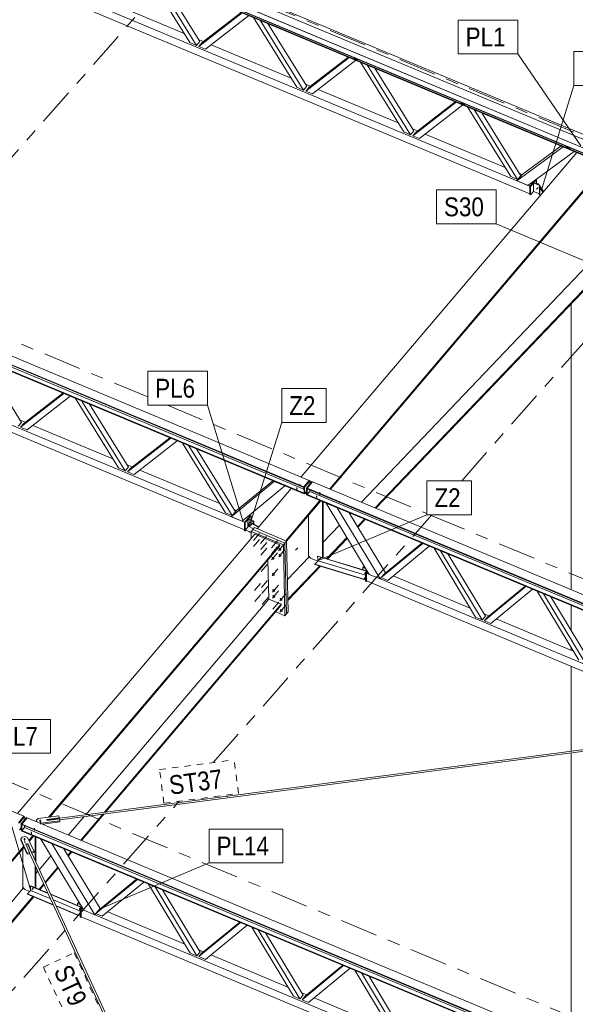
# Model space of a CAD drawing. Header units: millimetres. Extents: x -698 to 216, y -34 to 576.
# Tile 21 of 88: x -546 to -502, y 352 to 430. Entities that reach past the tile are written whole.
import ezdxf

# ---------------------------------------------------------------- set-up
doc = ezdxf.new("R2010")
doc.units = ezdxf.units.MM
for name, pattern in [('XKITLINE00', [0]), ('XKITLINE02', [4, 2, -2]), ('XKITLINE03', [6, 3, -1, 1, -1]), ('XKITLINE04', [3, 0.5, -0.5, 0.5, -0.5, 0.5, -0.5])]:
    doc.linetypes.add(name, pattern=pattern)
for name, color, linetype, lineweight in [('Element', 2, 'Continuous', 0), ('Spoina', 1, 'Continuous', 0), ('Znak elementu', 2, 'Continuous', 0), ('Śruba', 3, 'Continuous', 0)]:
    doc.layers.add(name, color=color, linetype=linetype, lineweight=lineweight)
doc.styles.add('ARIAL', font='ARIAL.TTF')

msp = doc.modelspace()

# ---------------------------------------------------------------- hatches: boundary and pattern name
at = {"layer": 'Śruba'}
for points in [[(-504.997, 416.618), (-504.99, 416.609), (-504.984, 416.6), (-504.981, 416.591), (-504.979, 416.582), (-504.979, 416.574), (-504.981, 416.566), (-504.985, 416.56), (-504.99, 416.556), (-504.997, 416.553), (-505.006, 416.552), (-505.015, 416.552), (-505.024, 416.555), (-505.034, 416.559), (-505.044, 416.565), (-505.053, 416.572), (-505.061, 416.58), (-505.068, 416.589), (-505.073, 416.598), (-505.077, 416.607), (-505.078, 416.616), (-505.078, 416.624), (-505.076, 416.631), (-505.072, 416.637), (-505.067, 416.642), (-505.06, 416.645), (-505.052, 416.646), (-505.043, 416.645), (-505.033, 416.643), (-505.023, 416.639), (-505.014, 416.633), (-505.005, 416.626)], [(-524.141, 392.704), (-524.152, 392.706), (-524.162, 392.71), (-524.171, 392.715), (-524.179, 392.721), (-524.184, 392.728), (-524.188, 392.736), (-524.189, 392.744), (-524.188, 392.752), (-524.185, 392.759), (-524.18, 392.767), (-524.173, 392.773), (-524.164, 392.778), (-524.154, 392.782), (-524.143, 392.785), (-524.132, 392.786), (-524.12, 392.786), (-524.109, 392.784), (-524.099, 392.78), (-524.09, 392.775), (-524.083, 392.769), (-524.077, 392.762), (-524.074, 392.754), (-524.072, 392.746), (-524.073, 392.738), (-524.077, 392.73), (-524.082, 392.723), (-524.089, 392.717), (-524.098, 392.711), (-524.108, 392.707), (-524.118, 392.705), (-524.13, 392.704)], [(-522.574, 392.049), (-522.585, 392.052), (-522.595, 392.055), (-522.604, 392.06), (-522.611, 392.066), (-522.617, 392.073), (-522.62, 392.081), (-522.622, 392.089), (-522.621, 392.097), (-522.618, 392.105), (-522.612, 392.112), (-522.605, 392.118), (-522.597, 392.124), (-522.587, 392.128), (-522.576, 392.13), (-522.564, 392.131), (-522.553, 392.131), (-522.542, 392.129), (-522.532, 392.125), (-522.523, 392.12), (-522.515, 392.114), (-522.51, 392.107), (-522.506, 392.1), (-522.505, 392.091), (-522.506, 392.083), (-522.509, 392.076), (-522.514, 392.068), (-522.522, 392.062), (-522.53, 392.057), (-522.54, 392.053), (-522.551, 392.05), (-522.563, 392.049)], [(-527.777, 389.838), (-527.77, 389.829), (-527.764, 389.82), (-527.761, 389.81), (-527.759, 389.802), (-527.759, 389.793), (-527.761, 389.786), (-527.765, 389.78), (-527.77, 389.775), (-527.777, 389.773), (-527.786, 389.771), (-527.795, 389.772), (-527.804, 389.775), (-527.814, 389.779), (-527.824, 389.784), (-527.833, 389.791), (-527.841, 389.799), (-527.847, 389.808), (-527.853, 389.817), (-527.856, 389.827), (-527.858, 389.836), (-527.858, 389.844), (-527.856, 389.851), (-527.852, 389.857), (-527.847, 389.862), (-527.84, 389.865), (-527.832, 389.866), (-527.823, 389.865), (-527.813, 389.863), (-527.803, 389.858), (-527.794, 389.853), (-527.785, 389.846)], [(-525.426, 387.948), (-525.417, 387.939), (-525.409, 387.929), (-525.401, 387.919), (-525.394, 387.909), (-525.388, 387.898), (-525.383, 387.888), (-525.379, 387.878), (-525.376, 387.868), (-525.374, 387.858), (-525.374, 387.848), (-525.374, 387.839), (-525.375, 387.831), (-525.378, 387.823), (-525.381, 387.816), (-525.386, 387.809), (-525.392, 387.804), (-525.398, 387.799), (-525.405, 387.796), (-525.413, 387.793), (-525.422, 387.791), (-525.432, 387.79), (-525.442, 387.79), (-525.452, 387.792), (-525.463, 387.794), (-525.474, 387.797), (-525.485, 387.801), (-525.496, 387.807), (-525.508, 387.813), (-525.518, 387.819), (-525.529, 387.827), (-525.539, 387.835), (-525.549, 387.844), (-525.558, 387.853), (-525.567, 387.863), (-525.574, 387.873), (-525.581, 387.883), (-525.587, 387.893), (-525.592, 387.903), (-525.596, 387.914), (-525.599, 387.924), (-525.601, 387.934), (-525.602, 387.943), (-525.601, 387.952), (-525.6, 387.961), (-525.597, 387.969), (-525.594, 387.976), (-525.589, 387.982), (-525.584, 387.988), (-525.577, 387.992), (-525.57, 387.996), (-525.562, 387.999), (-525.553, 388.001), (-525.543, 388.001), (-525.533, 388.001), (-525.523, 388), (-525.512, 387.998), (-525.501, 387.994), (-525.49, 387.99), (-525.479, 387.985), (-525.468, 387.979), (-525.457, 387.972), (-525.446, 387.965), (-525.436, 387.957)], [(-525.975, 387.244), (-525.965, 387.235), (-525.957, 387.225), (-525.949, 387.215), (-525.942, 387.205), (-525.937, 387.194), (-525.932, 387.184), (-525.928, 387.174), (-525.925, 387.164), (-525.923, 387.154), (-525.922, 387.144), (-525.922, 387.135), (-525.924, 387.127), (-525.926, 387.119), (-525.93, 387.112), (-525.934, 387.105), (-525.94, 387.1), (-525.946, 387.095), (-525.954, 387.091), (-525.962, 387.089), (-525.971, 387.087), (-525.98, 387.086), (-525.99, 387.086), (-526.001, 387.088), (-526.011, 387.09), (-526.022, 387.093), (-526.034, 387.097), (-526.045, 387.102), (-526.056, 387.108), (-526.067, 387.115), (-526.077, 387.123), (-526.088, 387.131), (-526.097, 387.14), (-526.106, 387.149), (-526.115, 387.159), (-526.123, 387.169), (-526.129, 387.179), (-526.135, 387.189), (-526.14, 387.199), (-526.144, 387.21), (-526.147, 387.22), (-526.149, 387.23), (-526.15, 387.239), (-526.15, 387.248), (-526.148, 387.257), (-526.146, 387.264), (-526.142, 387.272), (-526.138, 387.278), (-526.132, 387.284), (-526.126, 387.288), (-526.118, 387.292), (-526.11, 387.295), (-526.101, 387.296), (-526.092, 387.297), (-526.082, 387.297), (-526.071, 387.296), (-526.061, 387.293), (-526.049, 387.29), (-526.038, 387.286), (-526.027, 387.281), (-526.016, 387.275), (-526.005, 387.268), (-525.995, 387.261), (-525.984, 387.253)], [(-525.415, 387.477), (-525.406, 387.468), (-525.398, 387.458), (-525.39, 387.448), (-525.383, 387.438), (-525.377, 387.427), (-525.372, 387.417), (-525.368, 387.407), (-525.365, 387.397), (-525.364, 387.387), (-525.363, 387.377), (-525.363, 387.368), (-525.365, 387.36), (-525.367, 387.352), (-525.371, 387.345), (-525.375, 387.338), (-525.381, 387.333), (-525.387, 387.328), (-525.395, 387.324), (-525.403, 387.322), (-525.412, 387.32), (-525.421, 387.319), (-525.431, 387.319), (-525.441, 387.321), (-525.452, 387.323), (-525.463, 387.326), (-525.474, 387.33), (-525.486, 387.335), (-525.497, 387.341), (-525.508, 387.348), (-525.518, 387.356), (-525.528, 387.364), (-525.538, 387.373), (-525.547, 387.382), (-525.556, 387.392), (-525.563, 387.402), (-525.57, 387.412), (-525.576, 387.422), (-525.581, 387.432), (-525.585, 387.443), (-525.588, 387.453), (-525.59, 387.463), (-525.591, 387.472), (-525.59, 387.481), (-525.589, 387.49), (-525.587, 387.497), (-525.583, 387.505), (-525.578, 387.511), (-525.573, 387.517), (-525.566, 387.521), (-525.559, 387.525), (-525.551, 387.528), (-525.542, 387.529), (-525.533, 387.53), (-525.523, 387.53), (-525.512, 387.529), (-525.501, 387.526), (-525.49, 387.523), (-525.479, 387.519), (-525.468, 387.514), (-525.457, 387.508), (-525.446, 387.501), (-525.435, 387.494), (-525.425, 387.486)], [(-522.306, 387.135), (-522.299, 387.127), (-522.294, 387.117), (-522.29, 387.108), (-522.288, 387.099), (-522.288, 387.091), (-522.29, 387.084), (-522.294, 387.078), (-522.3, 387.073), (-522.307, 387.07), (-522.315, 387.069), (-522.324, 387.07), (-522.334, 387.072), (-522.343, 387.076), (-522.353, 387.082), (-522.362, 387.089), (-522.37, 387.097), (-522.377, 387.106), (-522.382, 387.115), (-522.386, 387.124), (-522.388, 387.133), (-522.388, 387.142), (-522.386, 387.149), (-522.382, 387.155), (-522.376, 387.159), (-522.369, 387.162), (-522.361, 387.163), (-522.352, 387.163), (-522.342, 387.16), (-522.333, 387.156), (-522.323, 387.15), (-522.314, 387.143)], [(-525.945, 385.96), (-525.936, 385.951), (-525.928, 385.941), (-525.92, 385.931), (-525.913, 385.921), (-525.907, 385.911), (-525.902, 385.9), (-525.898, 385.89), (-525.895, 385.88), (-525.893, 385.87), (-525.892, 385.861), (-525.893, 385.852), (-525.894, 385.843), (-525.897, 385.835), (-525.9, 385.828), (-525.905, 385.822), (-525.91, 385.816), (-525.917, 385.812), (-525.924, 385.808), (-525.932, 385.805), (-525.941, 385.803), (-525.951, 385.802), (-525.961, 385.803), (-525.971, 385.804), (-525.982, 385.806), (-525.993, 385.809), (-526.004, 385.814), (-526.015, 385.819), (-526.026, 385.825), (-526.037, 385.832), (-526.048, 385.839), (-526.058, 385.847), (-526.068, 385.856), (-526.077, 385.865), (-526.085, 385.875), (-526.093, 385.885), (-526.1, 385.895), (-526.106, 385.905), (-526.111, 385.916), (-526.115, 385.926), (-526.118, 385.936), (-526.12, 385.946), (-526.12, 385.955), (-526.12, 385.964), (-526.119, 385.973), (-526.116, 385.981), (-526.113, 385.988), (-526.108, 385.994), (-526.103, 386), (-526.096, 386.004), (-526.089, 386.008), (-526.081, 386.011), (-526.072, 386.013), (-526.062, 386.014), (-526.052, 386.013), (-526.042, 386.012), (-526.031, 386.01), (-526.02, 386.007), (-526.009, 386.002), (-525.998, 385.997), (-525.987, 385.991), (-525.976, 385.984), (-525.965, 385.977), (-525.955, 385.969)], [(-518.688, 386.041), (-518.681, 386.032), (-518.676, 386.023), (-518.672, 386.014), (-518.67, 386.005), (-518.67, 385.997), (-518.672, 385.99), (-518.676, 385.983), (-518.681, 385.979), (-518.688, 385.976), (-518.697, 385.975), (-518.706, 385.976), (-518.715, 385.978), (-518.725, 385.982), (-518.735, 385.988), (-518.744, 385.995), (-518.752, 386.003), (-518.759, 386.012), (-518.764, 386.021), (-518.768, 386.03), (-518.769, 386.039), (-518.769, 386.047), (-518.767, 386.055), (-518.763, 386.061), (-518.758, 386.065), (-518.751, 386.068), (-518.743, 386.069), (-518.734, 386.069), (-518.724, 386.066), (-518.714, 386.062), (-518.705, 386.056), (-518.696, 386.049)], [(-525.916, 384.676), (-525.907, 384.667), (-525.898, 384.657), (-525.89, 384.647), (-525.884, 384.637), (-525.878, 384.627), (-525.873, 384.617), (-525.869, 384.606), (-525.866, 384.596), (-525.864, 384.586), (-525.863, 384.577), (-525.863, 384.568), (-525.865, 384.559), (-525.867, 384.552), (-525.871, 384.544), (-525.875, 384.538), (-525.881, 384.532), (-525.887, 384.528), (-525.895, 384.524), (-525.903, 384.521), (-525.912, 384.52), (-525.921, 384.519), (-525.931, 384.519), (-525.942, 384.52), (-525.952, 384.523), (-525.963, 384.526), (-525.975, 384.53), (-525.986, 384.535), (-525.997, 384.541), (-526.008, 384.548), (-526.018, 384.555), (-526.029, 384.564), (-526.038, 384.572), (-526.047, 384.582), (-526.056, 384.591), (-526.064, 384.601), (-526.07, 384.611), (-526.076, 384.622), (-526.081, 384.632), (-526.085, 384.642), (-526.088, 384.652), (-526.09, 384.662), (-526.091, 384.672), (-526.091, 384.681), (-526.089, 384.689), (-526.087, 384.697), (-526.083, 384.704), (-526.079, 384.711), (-526.073, 384.716), (-526.067, 384.721), (-526.059, 384.725), (-526.051, 384.727), (-526.042, 384.729), (-526.033, 384.73), (-526.023, 384.73), (-526.012, 384.728), (-526.002, 384.726), (-525.991, 384.723), (-525.979, 384.719), (-525.968, 384.714), (-525.957, 384.708), (-525.946, 384.701), (-525.936, 384.693), (-525.925, 384.685)], [(-525.905, 384.205), (-525.896, 384.196), (-525.887, 384.186), (-525.88, 384.176), (-525.873, 384.166), (-525.867, 384.156), (-525.862, 384.146), (-525.858, 384.135), (-525.855, 384.125), (-525.853, 384.115), (-525.852, 384.106), (-525.853, 384.097), (-525.854, 384.088), (-525.856, 384.08), (-525.86, 384.073), (-525.865, 384.067), (-525.87, 384.061), (-525.877, 384.057), (-525.884, 384.053), (-525.892, 384.05), (-525.901, 384.048), (-525.91, 384.048), (-525.92, 384.048), (-525.931, 384.049), (-525.942, 384.051), (-525.953, 384.055), (-525.964, 384.059), (-525.975, 384.064), (-525.986, 384.07), (-525.997, 384.077), (-526.008, 384.084), (-526.018, 384.092), (-526.028, 384.101), (-526.037, 384.11), (-526.045, 384.12), (-526.053, 384.13), (-526.06, 384.14), (-526.066, 384.151), (-526.071, 384.161), (-526.075, 384.171), (-526.077, 384.181), (-526.079, 384.191), (-526.08, 384.201), (-526.08, 384.21), (-526.078, 384.218), (-526.076, 384.226), (-526.072, 384.233), (-526.068, 384.24), (-526.062, 384.245), (-526.056, 384.25), (-526.048, 384.253), (-526.04, 384.256), (-526.031, 384.258), (-526.022, 384.259), (-526.012, 384.259), (-526.002, 384.257), (-525.991, 384.255), (-525.98, 384.252), (-525.969, 384.248), (-525.957, 384.242), (-525.946, 384.236), (-525.935, 384.23), (-525.925, 384.222), (-525.915, 384.214)], [(-525.335, 383.967), (-525.326, 383.958), (-525.317, 383.948), (-525.31, 383.938), (-525.303, 383.928), (-525.297, 383.918), (-525.292, 383.907), (-525.288, 383.897), (-525.285, 383.887), (-525.283, 383.877), (-525.282, 383.868), (-525.283, 383.859), (-525.284, 383.85), (-525.286, 383.842), (-525.29, 383.835), (-525.295, 383.829), (-525.3, 383.823), (-525.307, 383.819), (-525.314, 383.815), (-525.322, 383.812), (-525.331, 383.81), (-525.34, 383.81), (-525.35, 383.81), (-525.361, 383.811), (-525.372, 383.813), (-525.383, 383.817), (-525.394, 383.821), (-525.405, 383.826), (-525.416, 383.832), (-525.427, 383.839), (-525.438, 383.846), (-525.448, 383.854), (-525.458, 383.863), (-525.467, 383.872), (-525.475, 383.882), (-525.483, 383.892), (-525.49, 383.902), (-525.496, 383.913), (-525.501, 383.923), (-525.505, 383.933), (-525.508, 383.943), (-525.509, 383.953), (-525.51, 383.963), (-525.51, 383.972), (-525.508, 383.98), (-525.506, 383.988), (-525.502, 383.995), (-525.498, 384.001), (-525.492, 384.007), (-525.486, 384.012), (-525.479, 384.015), (-525.47, 384.018), (-525.462, 384.02), (-525.452, 384.021), (-525.442, 384.02), (-525.432, 384.019), (-525.421, 384.017), (-525.41, 384.014), (-525.399, 384.009), (-525.387, 384.004), (-525.376, 383.998), (-525.365, 383.992), (-525.355, 383.984), (-525.345, 383.976)], [(-525.315, 383.084), (-525.305, 383.075), (-525.297, 383.065), (-525.289, 383.055), (-525.283, 383.045), (-525.277, 383.035), (-525.272, 383.024), (-525.268, 383.014), (-525.265, 383.004), (-525.263, 382.994), (-525.262, 382.984), (-525.262, 382.975), (-525.264, 382.967), (-525.266, 382.959), (-525.27, 382.952), (-525.274, 382.946), (-525.28, 382.94), (-525.286, 382.935), (-525.294, 382.932), (-525.302, 382.929), (-525.311, 382.927), (-525.32, 382.926), (-525.33, 382.927), (-525.341, 382.928), (-525.351, 382.93), (-525.362, 382.933), (-525.374, 382.938), (-525.385, 382.943), (-525.396, 382.949), (-525.407, 382.955), (-525.417, 382.963), (-525.428, 382.971), (-525.437, 382.98), (-525.446, 382.989), (-525.455, 382.999), (-525.463, 383.009), (-525.469, 383.019), (-525.475, 383.029), (-525.48, 383.04), (-525.484, 383.05), (-525.487, 383.06), (-525.489, 383.07), (-525.49, 383.079), (-525.49, 383.088), (-525.488, 383.097), (-525.486, 383.105), (-525.482, 383.112), (-525.478, 383.118), (-525.472, 383.124), (-525.466, 383.128), (-525.458, 383.132), (-525.45, 383.135), (-525.441, 383.137), (-525.432, 383.137), (-525.422, 383.137), (-525.411, 383.136), (-525.401, 383.134), (-525.39, 383.13), (-525.378, 383.126), (-525.367, 383.121), (-525.356, 383.115), (-525.345, 383.108), (-525.335, 383.101), (-525.324, 383.093)], [(-544.555, 366.233), (-544.564, 366.234), (-544.573, 366.235), (-544.581, 366.237), (-544.59, 366.24), (-544.597, 366.243), (-544.605, 366.246), (-544.611, 366.251), (-544.618, 366.255), (-544.623, 366.26), (-544.628, 366.265), (-544.632, 366.271), (-544.635, 366.277), (-544.637, 366.283), (-544.639, 366.289), (-544.639, 366.296), (-544.639, 366.302), (-544.638, 366.308), (-544.636, 366.315), (-544.633, 366.321), (-544.629, 366.327), (-544.625, 366.332), (-544.619, 366.337), (-544.614, 366.342), (-544.607, 366.347), (-544.6, 366.351), (-544.592, 366.354), (-544.584, 366.357), (-544.576, 366.359), (-544.567, 366.361), (-544.558, 366.362), (-544.549, 366.363), (-544.54, 366.363), (-544.531, 366.362), (-544.523, 366.36), (-544.514, 366.359), (-544.506, 366.356), (-544.498, 366.353), (-544.491, 366.349), (-544.484, 366.345), (-544.478, 366.341), (-544.472, 366.336), (-544.468, 366.33), (-544.464, 366.325), (-544.46, 366.319), (-544.458, 366.313), (-544.457, 366.306), (-544.456, 366.3), (-544.456, 366.294), (-544.458, 366.287), (-544.46, 366.281), (-544.462, 366.275), (-544.466, 366.269), (-544.471, 366.264), (-544.476, 366.258), (-544.482, 366.253), (-544.488, 366.249), (-544.496, 366.245), (-544.503, 366.242), (-544.511, 366.239), (-544.52, 366.236), (-544.528, 366.235), (-544.537, 366.234), (-544.546, 366.233)], [(-545.27, 365.318), (-545.281, 365.32), (-545.291, 365.323), (-545.3, 365.328), (-545.308, 365.334), (-545.313, 365.341), (-545.317, 365.349), (-545.318, 365.357), (-545.317, 365.365), (-545.314, 365.373), (-545.309, 365.38), (-545.302, 365.387), (-545.293, 365.392), (-545.283, 365.396), (-545.272, 365.399), (-545.261, 365.4), (-545.249, 365.399), (-545.238, 365.397), (-545.228, 365.393), (-545.219, 365.388), (-545.212, 365.382), (-545.206, 365.375), (-545.203, 365.368), (-545.201, 365.36), (-545.202, 365.352), (-545.206, 365.344), (-545.211, 365.337), (-545.218, 365.33), (-545.227, 365.325), (-545.237, 365.321), (-545.247, 365.318), (-545.259, 365.317)], [(-545.798, 364.763), (-545.806, 364.764), (-545.815, 364.765), (-545.824, 364.767), (-545.832, 364.77), (-545.84, 364.773), (-545.847, 364.777), (-545.854, 364.781), (-545.86, 364.785), (-545.865, 364.79), (-545.87, 364.796), (-545.874, 364.801), (-545.877, 364.807), (-545.88, 364.813), (-545.881, 364.82), (-545.882, 364.826), (-545.881, 364.832), (-545.88, 364.839), (-545.878, 364.845), (-545.875, 364.851), (-545.872, 364.857), (-545.867, 364.862), (-545.862, 364.868), (-545.856, 364.872), (-545.849, 364.877), (-545.842, 364.881), (-545.835, 364.884), (-545.826, 364.887), (-545.818, 364.889), (-545.809, 364.891), (-545.801, 364.892), (-545.792, 364.893), (-545.783, 364.893), (-545.774, 364.892), (-545.765, 364.891), (-545.756, 364.889), (-545.748, 364.886), (-545.74, 364.883), (-545.733, 364.88), (-545.726, 364.875), (-545.72, 364.871), (-545.715, 364.866), (-545.71, 364.86), (-545.706, 364.855), (-545.703, 364.849), (-545.7, 364.843), (-545.699, 364.837), (-545.698, 364.83), (-545.699, 364.824), (-545.7, 364.817), (-545.702, 364.811), (-545.705, 364.805), (-545.708, 364.799), (-545.713, 364.794), (-545.718, 364.789), (-545.724, 364.784), (-545.731, 364.779), (-545.738, 364.775), (-545.746, 364.772), (-545.754, 364.769), (-545.762, 364.767), (-545.771, 364.765), (-545.78, 364.764), (-545.789, 364.763)], [(-545.145, 360.88), (-545.138, 360.871), (-545.133, 360.862), (-545.129, 360.853), (-545.127, 360.844), (-545.127, 360.836), (-545.129, 360.829), (-545.133, 360.822), (-545.139, 360.818), (-545.146, 360.815), (-545.154, 360.814), (-545.163, 360.815), (-545.172, 360.817), (-545.182, 360.821), (-545.192, 360.827), (-545.201, 360.834), (-545.209, 360.842), (-545.216, 360.851), (-545.221, 360.86), (-545.225, 360.869), (-545.227, 360.878), (-545.226, 360.886), (-545.224, 360.894), (-545.221, 360.9), (-545.215, 360.904), (-545.208, 360.907), (-545.2, 360.908), (-545.191, 360.908), (-545.181, 360.905), (-545.171, 360.901), (-545.162, 360.895), (-545.153, 360.888)], [(-541.384, 359.309), (-541.377, 359.3), (-541.372, 359.291), (-541.368, 359.282), (-541.366, 359.273), (-541.366, 359.265), (-541.368, 359.258), (-541.372, 359.252), (-541.378, 359.247), (-541.385, 359.244), (-541.393, 359.243), (-541.402, 359.244), (-541.412, 359.246), (-541.421, 359.25), (-541.431, 359.256), (-541.44, 359.263), (-541.448, 359.271), (-541.455, 359.28), (-541.46, 359.289), (-541.464, 359.298), (-541.466, 359.307), (-541.466, 359.315), (-541.464, 359.323), (-541.46, 359.329), (-541.454, 359.333), (-541.447, 359.336), (-541.439, 359.337), (-541.43, 359.337), (-541.42, 359.334), (-541.411, 359.33), (-541.401, 359.324), (-541.392, 359.317)]]:
    msp.add_hatch(color=256, dxfattribs=at).paths.add_polyline_path(points, flags=17)

# ---------------------------------------------------------------- linework, layer by layer
at = {"layer": 'Element', "linetype": 'XKITLINE00', "lineweight": 0}
for p, q in [((-577.183, 452.189), (-500.44, 420.133)), ((-577.183, 452.188), (-500.441, 420.133)), ((-500.181, 420.416), (-576.924, 452.472)), ((-501.133, 419.336), (-577.876, 451.392)), ((-577.875, 451.368), (-501.132, 419.313)), ((-577.616, 451.698), (-500.873, 419.642)), ((-577.616, 451.697), (-500.874, 419.642)), ((-577.616, 451.166), (-501.133, 419.219)), ((-577.616, 451.118), (-501.133, 419.17)), ((-572.462, 444.719), (-505.601, 416.791)), ((-572.462, 444.114), (-505.603, 416.187)), ((-532.645, 428.221), (-536.086, 433.771)), ((-532.121, 428.002), (-535.562, 433.552)), ((-534.965, 433.303), (-531.861, 428.297)), ((-539.185, 431.49), (-533.094, 428.946)), ((-531.929, 427.922), (-528.488, 430.597)), ((-531.669, 428.217), (-528.565, 430.629)), ((-527.964, 430.378), (-531.405, 427.703)), ((-524.134, 424.667), (-527.575, 430.216)), ((-523.61, 424.448), (-527.051, 429.997)), ((-526.455, 429.748), (-523.351, 424.742)), ((-532.121, 428.002), (-532.645, 428.221)), ((-531.861, 428.297), (-532.121, 428.002)), ((-531.973, 428.478), (-531.557, 428.304)), ((-531.929, 427.922), (-531.669, 428.217)), ((-531.405, 427.703), (-531.929, 427.922)), ((-530.955, 428.052), (-524.583, 425.391)), ((-523.418, 424.367), (-519.977, 427.042)), ((-523.159, 424.662), (-520.055, 427.074)), ((-519.59, 427.023), (-519.619, 427.035)), ((-519.36, 426.832), (-519.619, 427.035)), ((-519.331, 426.82), (-519.59, 427.023)), ((-519.453, 426.823), (-522.894, 424.148)), ((-519.331, 426.82), (-519.36, 426.832)), ((-519.271, 426.889), (-519.331, 426.82)), ((-515.624, 421.112), (-519.065, 426.661)), ((-515.1, 420.893), (-518.541, 426.442)), ((-599.893, 425.442), (-523.15, 393.386)), ((-517.945, 426.193), (-514.84, 421.187)), ((-600.325, 424.933), (-523.582, 392.877)), ((-600.324, 424.886), (-523.581, 392.83)), ((-523.61, 424.448), (-524.134, 424.667)), ((-523.351, 424.742), (-523.61, 424.448)), ((-523.463, 424.923), (-523.047, 424.749)), ((-523.418, 424.367), (-523.159, 424.662)), ((-600.313, 424.415), (-523.57, 392.359)), ((-599.329, 423.957), (-523.569, 392.312)), ((-599.167, 424.263), (-523.578, 392.69)), ((-522.894, 424.148), (-523.418, 424.367)), ((-522.445, 424.498), (-516.073, 421.836)), ((-514.908, 420.813), (-511.467, 423.487)), ((-514.649, 421.107), (-511.545, 423.52)), ((-510.943, 423.268), (-514.384, 420.594)), ((-511.08, 423.468), (-511.109, 423.48)), ((-510.849, 423.278), (-511.109, 423.48)), ((-510.821, 423.266), (-511.08, 423.468)), ((-510.821, 423.266), (-510.849, 423.278)), ((-510.76, 423.334), (-510.821, 423.266)), ((-507.114, 417.557), (-510.555, 423.106)), ((-506.59, 417.338), (-510.03, 422.887)), ((-509.434, 422.638), (-506.33, 417.632)), ((-515.1, 420.893), (-515.624, 421.112)), ((-514.84, 421.187), (-515.1, 420.893)), ((-514.953, 421.368), (-514.536, 421.194)), ((-514.908, 420.813), (-514.649, 421.107)), ((-514.384, 420.594), (-514.908, 420.813)), ((-513.935, 420.943), (-507.563, 418.282)), ((-506.219, 417.72), (-503.114, 419.998)), ((-502.753, 419.99), (-502.724, 419.978)), ((-502.493, 419.787), (-502.753, 419.99)), ((-502.724, 419.977), (-502.752, 419.989)), ((-502.493, 419.787), (-502.752, 419.989)), ((-502.724, 419.977), (-502.465, 419.775)), ((-502.464, 419.775), (-502.724, 419.977)), ((-523.798, 393.657), (-501.88, 419.483)), ((-506.651, 417.229), (-502.963, 419.935)), ((-505.766, 416.86), (-502.078, 419.566)), ((-502.078, 419.566), (-502.963, 419.935)), ((-502.465, 419.775), (-502.493, 419.787)), ((-502.464, 419.775), (-502.493, 419.787)), ((-502.404, 419.844), (-502.464, 419.775)), ((-595.158, 417.978), (-528.297, 390.05)), ((-506.651, 417.229), (-506.219, 417.72)), ((-506.33, 417.632), (-506.59, 417.338)), ((-506.443, 417.813), (-506.219, 417.72)), ((-595.158, 417.373), (-528.3, 389.446)), ((-521.518, 392.705), (-500.582, 417.373)), ((-521.458, 392.679), (-500.553, 417.311)), ((-506.59, 417.338), (-507.114, 417.557)), ((-505.766, 416.86), (-506.651, 417.229)), ((-505.603, 416.789), (-505.127, 417.328)), ((-505.56, 416.771), (-505.085, 417.31)), ((-505.288, 417.08), (-505.314, 417.05)), ((-505.314, 416.385), (-505.314, 417.05)), ((-505.314, 417.05), (-504.851, 416.857)), ((-504.825, 416.886), (-505.288, 417.08)), ((-505.183, 417.287), (-505.169, 417.281)), ((-505.085, 417.31), (-505.127, 417.328)), ((-505.085, 416.995), (-505.085, 417.31)), ((-505.021, 416.968), (-504.997, 416.995)), ((-505.013, 416.965), (-504.981, 417.001)), ((-504.981, 417.001), (-504.997, 416.995)), ((-504.929, 416.93), (-504.981, 417.001)), ((-504.825, 416.886), (-504.851, 416.857)), ((-504.851, 416.857), (-504.851, 416.192)), ((-504.825, 416.221), (-504.825, 416.886)), ((-505.56, 416.771), (-505.603, 416.789)), ((-505.603, 416.124), (-505.603, 416.789)), ((-505.603, 416.124), (-505.56, 416.106)), ((-505.56, 416.106), (-505.56, 416.771)), ((-505.56, 416.106), (-505.314, 416.385)), ((-504.851, 416.192), (-505.314, 416.385)), ((-504.782, 416.063), (-504.89, 416.208)), ((-504.825, 416.221), (-504.851, 416.192)), ((-504.516, 416.376), (-504.825, 416.79)), ((-504.556, 416.329), (-504.825, 416.69)), ((-504.569, 416.314), (-504.825, 416.657)), ((-519.009, 391.656), (-500.521, 411.033)), ((-517.912, 391.198), (-499.423, 410.574)), ((-517.846, 391.171), (-499.428, 410.473)), ((-502.311, 384.682), (-502.311, 407.452)), ((-549.143, 402.994), (-546.047, 398.001)), ((-546.115, 397.627), (-542.682, 400.295)), ((-545.855, 397.921), (-542.759, 400.328)), ((-542.157, 400.076), (-545.59, 397.408)), ((-538.32, 394.371), (-541.754, 399.908)), ((-537.796, 394.152), (-541.229, 399.689)), ((-540.633, 399.44), (-537.537, 394.446)), ((-622.589, 398.71), (-545.847, 366.654)), ((-546.159, 398.182), (-545.743, 398.008)), ((-546.047, 398.001), (-546.306, 397.707)), ((-546.115, 397.627), (-545.855, 397.921)), ((-545.59, 397.408), (-546.115, 397.627)), ((-545.141, 397.757), (-538.769, 395.095)), ((-537.604, 394.072), (-534.171, 396.74)), ((-537.345, 394.366), (-534.249, 396.773)), ((-533.647, 396.521), (-537.08, 393.853)), ((-529.81, 390.816), (-533.243, 396.353)), ((-529.286, 390.597), (-532.719, 396.134)), ((-532.123, 395.885), (-529.027, 390.892)), ((-537.796, 394.152), (-538.32, 394.371)), ((-537.537, 394.446), (-537.796, 394.152)), ((-537.649, 394.627), (-537.233, 394.453)), ((-537.604, 394.072), (-537.345, 394.366)), ((-536.631, 394.202), (-530.259, 391.54)), ((-537.08, 393.853), (-537.604, 394.072)), ((-528.931, 390.986), (-526.055, 393.35)), ((-523.582, 392.877), (-523.15, 393.386)), ((-523.582, 392.86), (-523.15, 393.369)), ((-523.093, 393.345), (-523.525, 392.836)), ((-523.15, 393.386), (-523.15, 393.369)), ((-523.15, 393.369), (-523.093, 393.345)), ((-523.088, 393.123), (-523.093, 393.345)), ((-525.946, 393.304), (-529.363, 390.495)), ((-525.083, 392.944), (-528.5, 390.135)), ((-527.299, 389.533), (-524.581, 392.735)), ((-525.946, 393.305), (-525.946, 393.304)), ((-525.946, 393.304), (-525.083, 392.944)), ((-525.083, 392.944), (-525.083, 392.944)), ((-523.581, 392.83), (-523.582, 392.877)), ((-523.57, 392.33), (-523.582, 392.86)), ((-523.525, 392.836), (-523.582, 392.86)), ((-523.513, 392.306), (-523.525, 392.836)), ((-523.383, 392.776), (-522.95, 393.285)), ((-523.37, 392.246), (-523.383, 392.776)), ((-523.383, 392.776), (-523.326, 392.752)), ((-523.326, 392.77), (-522.894, 393.279)), ((-438.091, 357.167), (-523.326, 392.77)), ((-523.326, 392.77), (-523.325, 392.723)), ((-523.313, 392.222), (-523.326, 392.752)), ((-438.09, 357.12), (-523.325, 392.723)), ((-523.112, 392.634), (-523.109, 392.494)), ((-522.95, 393.285), (-522.905, 393.266)), ((-522.894, 393.279), (-437.659, 357.676)), ((-525.019, 388.58), (-522.301, 391.782)), ((-524.958, 388.555), (-522.241, 391.757)), ((-523.569, 392.312), (-523.57, 392.359)), ((-523.513, 392.306), (-523.57, 392.33)), ((-523.558, 392.325), (-523.569, 392.312)), ((-523.375, 392.468), (-523.513, 392.306)), ((-523.37, 392.246), (-523.313, 392.222)), ((-523.109, 392.494), (-523.314, 392.252)), ((-438.079, 356.649), (-523.314, 392.252)), ((-523.314, 392.252), (-523.313, 392.205)), ((-438.078, 356.602), (-523.313, 392.205)), ((-523.109, 392.494), (-480.731, 374.792)), ((-529.363, 390.495), (-528.931, 390.986)), ((-529.139, 391.072), (-528.931, 390.985)), ((-522.109, 387.249), (-522.109, 391.702)), ((-522.057, 387.233), (-522.057, 391.68)), ((-521.8, 391.573), (-521.801, 391.571)), ((-521.801, 391.571), (-520.937, 391.211)), ((-521.801, 391.571), (-518.383, 385.908)), ((-520.937, 391.211), (-520.936, 391.212)), ((-520.937, 391.211), (-517.52, 385.548)), ((-529.286, 390.597), (-529.81, 390.816)), ((-528.5, 390.135), (-529.363, 390.495)), ((-529.027, 390.892), (-529.286, 390.597)), ((-527.824, 390.587), (-528.3, 390.047)), ((-527.781, 390.569), (-528.257, 390.03)), ((-527.993, 390.329), (-528.045, 390.27)), ((-528.045, 389.664), (-528.045, 390.27)), ((-528.045, 390.27), (-527.618, 390.091)), ((-527.566, 390.15), (-527.993, 390.329)), ((-527.959, 390.579), (-527.865, 390.54)), ((-527.781, 390.569), (-527.824, 390.587)), ((-527.781, 390.24), (-527.781, 390.569)), ((-523.206, 390.62), (-523.206, 387.382)), ((-517.088, 386.038), (-519.965, 390.806)), ((-519.909, 390.713), (-519.861, 390.763)), ((-519.314, 389.728), (-518.764, 390.305)), ((-519.279, 389.669), (-518.698, 390.277)), ((-528.3, 389.382), (-528.3, 390.047)), ((-528.3, 390.047), (-528.257, 390.03)), ((-528.257, 390.03), (-528.257, 389.365)), ((-528.257, 389.365), (-528.198, 389.432)), ((-528.222, 389.463), (-528.225, 389.447)), ((-528.225, 389.447), (-527.776, 389.207)), ((-527.976, 389.743), (-528.222, 389.463)), ((-528.222, 389.463), (-527.776, 389.226)), ((-527.921, 390.061), (-527.976, 389.743)), ((-527.976, 389.743), (-527.592, 389.538)), ((-527.908, 390.076), (-527.921, 390.061)), ((-527.921, 390.061), (-527.183, 389.668)), ((-527.908, 390.076), (-527.171, 389.683)), ((-527.649, 389.472), (-527.778, 389.319)), ((-527.649, 389.472), (-527.519, 389.625)), ((-527.649, 389.472), (-525.084, 388.401)), ((-527.649, 389.472), (-525.084, 388.401)), ((-527.566, 390.15), (-527.618, 390.091)), ((-527.618, 390.091), (-527.618, 389.921)), ((-527.566, 389.894), (-527.566, 390.15)), ((-527.519, 389.625), (-524.954, 388.553)), ((-522.057, 388.462), (-520.751, 389.831)), ((-546.352, 366.866), (-527.491, 389.094)), ((-528.257, 389.365), (-528.3, 389.382)), ((-527.778, 389.319), (-525.213, 388.248)), ((-527.778, 389.319), (-527.766, 388.77)), ((-527.491, 389.094), (-525.496, 388.26)), ((-521.776, 387.148), (-520.156, 388.846)), ((-521.704, 387.126), (-520.12, 388.787)), ((-543.892, 366.581), (-525.496, 388.26)), ((-543.8, 366.593), (-525.494, 388.166)), ((-525.494, 388.166), (-525.496, 388.26)), ((-525.213, 388.248), (-525.084, 388.401)), ((-525.084, 382.618), (-525.213, 388.248)), ((-525.084, 388.401), (-524.954, 388.553)), ((-524.955, 382.771), (-525.084, 388.401)), ((-525.084, 388.401), (-524.955, 382.771)), ((-524.954, 388.553), (-524.825, 382.924)), ((-517.433, 385.646), (-514.124, 388.367)), ((-517.174, 385.94), (-514.19, 388.394)), ((-513.606, 388.15), (-516.915, 385.43)), ((-509.921, 382.508), (-513.23, 387.993)), ((-526.364, 383.946), (-526.435, 387.057)), ((-524.884, 385.499), (-523.152, 387.314)), ((-523.206, 387.382), (-523.063, 387.202)), ((-523.063, 387.202), (-522.479, 386.958)), ((-522.495, 387.365), (-522.508, 387.351)), ((-518.607, 386.171), (-522.508, 387.351)), ((-522.508, 387.351), (-522.453, 386.986)), ((-522.495, 387.365), (-518.594, 386.186)), ((-509.403, 382.292), (-512.712, 387.777)), ((-512.128, 387.533), (-509.144, 382.586)), ((-524.848, 383.929), (-522.323, 386.575)), ((-524.846, 383.834), (-522.251, 386.553)), ((-522.453, 386.986), (-522.7, 386.707)), ((-518.799, 385.527), (-522.7, 386.707)), ((-522.7, 386.707), (-522.697, 386.688)), ((-518.796, 385.508), (-522.697, 386.688)), ((-522.453, 386.986), (-518.669, 385.842)), ((-518.885, 386.444), (-518.833, 386.502)), ((-518.646, 386.344), (-518.885, 386.444)), ((-518.885, 386.444), (-518.885, 386.274)), ((-518.833, 386.502), (-518.711, 386.452)), ((-518.799, 385.527), (-518.669, 385.675)), ((-518.796, 385.508), (-518.799, 385.527)), ((-518.669, 385.652), (-518.796, 385.508)), ((-518.669, 386.025), (-518.541, 386.17)), ((-518.669, 385.36), (-518.669, 386.025)), ((-518.669, 386.025), (-518.626, 386.007)), ((-518.626, 386.007), (-518.517, 386.131)), ((-518.626, 386.007), (-518.626, 385.342)), ((-518.594, 386.186), (-518.607, 386.171)), ((-518.598, 386.106), (-518.607, 386.171)), ((-518.507, 386.113), (-518.605, 386.001)), ((-518.605, 386.001), (-518.383, 385.909)), ((-518.605, 386.001), (-518.605, 385.397)), ((-518.585, 386.121), (-518.594, 386.186)), ((-517.52, 385.548), (-518.383, 385.908)), ((-517.575, 385.571), (-488.871, 373.581)), ((-517.52, 385.548), (-517.433, 385.646)), ((-517.433, 385.647), (-517.088, 386.038)), ((-517.433, 385.646), (-517.174, 385.94)), ((-516.915, 385.43), (-517.433, 385.646)), ((-517.088, 386.038), (-517.066, 386.029)), ((-516.482, 385.786), (-510.354, 383.226)), ((-518.626, 385.342), (-518.669, 385.36)), ((-518.626, 385.342), (-518.585, 385.389)), ((-518.605, 385.397), (-489.974, 373.437)), ((-509.231, 382.22), (-505.922, 384.941)), ((-508.972, 382.514), (-505.987, 384.968)), ((-505.404, 384.724), (-508.713, 382.004)), ((-540.93, 366.783), (-526.364, 383.946)), ((-526.364, 383.946), (-525.388, 383.538)), ((-501.719, 379.082), (-505.028, 384.567)), ((-501.201, 378.866), (-504.51, 384.351)), ((-503.926, 384.107), (-500.942, 379.16)), ((-539.443, 366.977), (-525.388, 383.538)), ((-539.35, 366.989), (-525.385, 383.444)), ((-525.388, 383.538), (-525.385, 383.444)), ((-502.311, 381.429), (-502.311, 383.432)), ((-525.824, 382.927), (-525.084, 382.618)), ((-525.084, 382.618), (-524.955, 382.771)), ((-524.955, 382.771), (-524.825, 382.924)), ((-509.403, 382.292), (-509.921, 382.508)), ((-509.144, 382.586), (-509.403, 382.292)), ((-509.252, 382.766), (-508.863, 382.603)), ((-509.231, 382.22), (-508.972, 382.514)), ((-508.28, 382.36), (-502.152, 379.8)), ((-508.713, 382.004), (-509.231, 382.22)), ((-502.311, 379.866), (-502.311, 380.063)), ((-502.311, 371.826), (-502.311, 378.591)), ((-544.016, 366.379), (-482.217, 374.45)), ((-543, 366.382), (-483.185, 374.193)), ((-502.311, 350.204), (-502.311, 371.696)), ((-544.717, 366.473), (-543.073, 366.688)), ((-543.073, 366.688), (-543.039, 366.543)), ((-541.321, 364.764), (-539.567, 366.83)), ((-541.26, 364.739), (-539.475, 366.842)), ((-546.279, 366.145), (-545.847, 366.654)), ((-546.278, 366.128), (-545.846, 366.637)), ((-545.789, 366.613), (-546.221, 366.104)), ((-546.079, 366.044), (-545.647, 366.553)), ((-546.067, 365.514), (-546.079, 366.044)), ((-546.079, 366.044), (-546.022, 366.02)), ((-546.022, 366.038), (-545.59, 366.547)), ((-460.788, 330.435), (-546.022, 366.038)), ((-546.022, 366.038), (-546.021, 365.991)), ((-546.01, 365.491), (-546.022, 366.02)), ((-460.786, 330.388), (-546.021, 365.991)), ((-545.847, 366.654), (-545.846, 366.637)), ((-545.846, 366.637), (-545.789, 366.613)), ((-545.808, 365.902), (-545.805, 365.762)), ((-545.784, 366.392), (-545.789, 366.613)), ((-545.647, 366.553), (-545.601, 366.534)), ((-545.59, 366.547), (-460.355, 330.944)), ((-544.853, 366.336), (-544.717, 366.473)), ((-544.851, 366.241), (-544.853, 366.336)), ((-544.828, 366.229), (-544.853, 366.336)), ((-544.85, 366.238), (-544.851, 366.241)), ((-542.982, 366.305), (-544.527, 366.103)), ((-544.355, 366.031), (-542.98, 366.211)), ((-544.297, 366.007), (-544.266, 366.043)), ((-543.039, 366.543), (-544.025, 366.414)), ((-544.025, 366.414), (-544.003, 366.321)), ((-544.003, 366.321), (-543.017, 366.45)), ((-543.038, 366.507), (-543.039, 366.543)), ((-543.017, 366.45), (-542.982, 366.305)), ((-542.98, 366.211), (-542.982, 366.305)), ((-542.297, 365.172), (-541.054, 366.636)), ((-546.072, 365.736), (-546.209, 365.574)), ((-546.067, 365.514), (-546.01, 365.491)), ((-545.805, 365.762), (-546.01, 365.52)), ((-460.776, 329.917), (-546.01, 365.52)), ((-546.01, 365.52), (-546.009, 365.473)), ((-460.774, 329.87), (-546.009, 365.473)), ((-545.805, 365.762), (-503.342, 348.025)), ((-545.446, 364.75), (-545.14, 365.11)), ((-546.106, 364.845), (-545.999, 364.995)), ((-546.104, 364.751), (-546.106, 364.845)), ((-545.592, 363.729), (-546.106, 364.845)), ((-546.104, 364.751), (-545.59, 363.635)), ((-545.999, 364.995), (-545.761, 365.052)), ((-545.761, 365.052), (-545.551, 364.979)), ((-545.702, 364.446), (-545.667, 364.455)), ((-545.702, 364.446), (-545.394, 363.777)), ((-545.69, 364.433), (-545.693, 364.426)), ((-545.661, 364.461), (-545.69, 364.433)), ((-545.621, 364.478), (-545.661, 364.461)), ((-545.582, 364.478), (-545.621, 364.478)), ((-545.553, 364.463), (-545.582, 364.478)), ((-545.578, 364.476), (-545.544, 364.484)), ((-526.237, 322.507), (-545.553, 364.463)), ((-545.551, 364.979), (-545.037, 363.863)), ((-545.543, 364.441), (-545.544, 364.484)), ((-545.236, 363.815), (-545.544, 364.484)), ((-545.417, 364.687), (-545.079, 365.085)), ((-544.947, 363.148), (-544.947, 365.029)), ((-544.895, 363.035), (-544.895, 365.008)), ((-544.496, 364.841), (-544.497, 364.839)), ((-544.497, 364.839), (-543.634, 364.479)), ((-544.497, 364.839), (-541.079, 359.176)), ((-543.634, 364.479), (-543.633, 364.48)), ((-543.634, 364.479), (-540.216, 358.816)), ((-567.053, 339.285), (-545.872, 364.247)), ((-566.993, 339.26), (-545.843, 364.185)), ((-545.923, 364.09), (-545.923, 361.024)), ((-545.394, 363.777), (-545.592, 363.729)), ((-545.59, 363.635), (-545.592, 363.729)), ((-545.59, 363.635), (-545.392, 363.682)), ((-545.392, 363.682), (-545.394, 363.777)), ((-526.706, 323.138), (-545.393, 363.726)), ((-545.037, 363.863), (-545.236, 363.815)), ((-545.234, 363.771), (-545.236, 363.815)), ((-545.213, 363.725), (-545.035, 363.768)), ((-545.035, 363.768), (-545.037, 363.863)), ((-539.784, 359.307), (-542.662, 364.075)), ((-542.347, 363.554), (-542.104, 363.841)), ((-542.313, 363.498), (-542.043, 363.816)), ((-544.947, 360.967), (-544.947, 362.758)), ((-544.619, 362.435), (-543.7, 363.518)), ((-544.895, 360.945), (-544.895, 362.646)), ((-544.895, 362.109), (-544.735, 362.298)), ((-544.154, 361.425), (-543.15, 362.608)), ((-544.125, 361.362), (-543.116, 362.551)), ((-544.649, 360.842), (-544.27, 361.288)), ((-544.588, 360.817), (-544.242, 361.225)), ((-540.13, 358.914), (-536.821, 361.635)), ((-539.87, 359.208), (-536.886, 361.662)), ((-536.303, 361.418), (-539.612, 358.698)), ((-532.618, 355.776), (-535.927, 361.261)), ((-564.995, 338.425), (-545.872, 360.959)), ((-545.923, 361.024), (-545.781, 360.843)), ((-545.781, 360.843), (-545.388, 360.679)), ((-545.319, 360.757), (-545.566, 360.478)), ((-545.566, 360.478), (-543.5, 359.615)), ((-545.566, 360.478), (-545.566, 360.46)), ((-545.566, 360.46), (-543.49, 359.593)), ((-545.306, 361.117), (-545.319, 361.102)), ((-545.319, 361.102), (-543.915, 360.515)), ((-545.319, 361.102), (-545.319, 360.757)), ((-545.319, 360.757), (-543.718, 360.089)), ((-545.306, 361.117), (-543.926, 360.54)), ((-543.704, 360.447), (-541.261, 359.427)), ((-543.693, 360.422), (-541.274, 359.412)), ((-532.1, 355.56), (-535.409, 361.045)), ((-534.825, 360.801), (-531.84, 355.854)), ((-564.019, 338.018), (-545.128, 360.277)), ((-563.959, 337.992), (-545.068, 360.252)), ((-543.496, 359.996), (-541.366, 359.106)), ((-541.581, 359.712), (-541.529, 359.771)), ((-541.342, 359.612), (-541.581, 359.712)), ((-541.581, 359.712), (-541.581, 359.561)), ((-541.529, 359.771), (-541.407, 359.72)), ((-543.278, 359.522), (-541.52, 358.788)), ((-543.268, 359.5), (-541.52, 358.77)), ((-541.52, 358.788), (-541.366, 358.963)), ((-541.52, 358.77), (-541.366, 358.945)), ((-541.366, 359.293), (-541.237, 359.438)), ((-541.366, 358.628), (-541.366, 359.293)), ((-541.366, 359.293), (-541.323, 359.275)), ((-541.323, 359.275), (-541.214, 359.399)), ((-541.323, 359.275), (-541.323, 358.61)), ((-541.203, 359.381), (-541.301, 359.269)), ((-541.301, 359.269), (-541.08, 359.177)), ((-541.301, 359.269), (-541.301, 358.665)), ((-541.261, 359.427), (-541.274, 359.412)), ((-541.274, 359.397), (-541.274, 359.412)), ((-541.261, 359.412), (-541.261, 359.427)), ((-540.216, 358.816), (-541.079, 359.176)), ((-540.271, 358.839), (-506.836, 344.873)), ((-540.216, 358.816), (-540.13, 358.914)), ((-540.13, 358.914), (-539.87, 359.208)), ((-539.612, 358.698), (-540.13, 358.914)), ((-540.129, 358.915), (-539.784, 359.307)), ((-539.784, 359.307), (-539.762, 359.297)), ((-539.179, 359.054), (-533.05, 356.494)), ((-541.52, 358.77), (-541.52, 358.788)), ((-541.323, 358.61), (-541.366, 358.628)), ((-541.323, 358.61), (-541.282, 358.657)), ((-541.301, 358.665), (-507.215, 344.427)), ((-531.927, 355.488), (-528.618, 358.209)), ((-531.668, 355.782), (-528.684, 358.236)), ((-528.1, 357.992), (-531.409, 355.272)), ((-524.415, 352.35), (-527.724, 357.835)), ((-523.897, 352.134), (-527.206, 357.619)), ((-526.622, 357.375), (-523.638, 352.428)), ((-532.1, 355.56), (-532.618, 355.776)), ((-531.84, 355.854), (-532.1, 355.56)), ((-531.948, 356.034), (-531.56, 355.871)), ((-531.927, 355.488), (-531.668, 355.782)), ((-531.409, 355.272), (-531.927, 355.488)), ((-530.976, 355.628), (-524.848, 353.068)), ((-523.725, 352.062), (-520.416, 354.783)), ((-523.466, 352.356), (-520.481, 354.81)), ((-519.898, 354.566), (-523.207, 351.846)), ((-516.213, 348.924), (-519.522, 354.409)), ((-515.695, 348.708), (-519.004, 354.193)), ((-518.42, 353.949), (-515.436, 349.002)), ((-523.746, 352.607), (-523.357, 352.445)), ((-523.897, 352.134), (-524.415, 352.35)), ((-523.638, 352.428), (-523.897, 352.134)), ((-523.725, 352.062), (-523.466, 352.356)), ((-523.207, 351.846), (-523.725, 352.062)), ((-522.774, 352.202), (-516.646, 349.642))]:
    msp.add_line(p, q, dxfattribs=at)
at = {"layer": 'Spoina', "linetype": 'XKITLINE03', "lineweight": 0}
for p, q in [((-679.192, 268.939), (-503.454, 468.292)), ((-511.028, 393.356), (-466.203, 444.204)), ((-549.176, 440.752), (151.851, 147.93)), ((-571.873, 415.006), (-536.004, 400.023)), ((-534.438, 399.369), (-513.793, 390.745)), ((-530.797, 370.93), (-513.408, 390.656)), ((-513.579, 390.656), (-428.301, 355.035)), ((-553.817, 372.237), (-471.518, 337.861)), ((-557.767, 340.336), (-533.51, 367.852))]:
    msp.add_line(p, q, dxfattribs=at)
at = {"layer": 'Znak elementu', "linetype": 'XKITLINE00', "lineweight": 0}
for p, q in [((-511.313, 430.017), (-506.553, 430.017)), ((-511.313, 427.317), (-511.313, 430.017)), ((-506.553, 427.317), (-506.553, 430.017)), ((-511.313, 427.317), (-506.553, 427.317)), ((-501.553, 420.007), (-506.553, 427.317)), ((-502.096, 427.52), (-498.562, 427.52)), ((-502.096, 424.82), (-502.096, 427.52)), ((-504.684, 416.51), (-502.096, 424.82)), ((-502.096, 424.82), (-498.562, 424.82)), ((-513.035, 416.501), (-508.275, 416.501)), ((-513.035, 413.801), (-513.035, 416.501)), ((-508.275, 413.801), (-508.275, 416.501)), ((-513.035, 413.801), (-508.275, 413.801)), ((-499.615, 410.151), (-508.275, 413.801)), ((-536.004, 402.069), (-531.244, 402.069)), ((-536.004, 399.369), (-536.004, 402.069)), ((-531.244, 399.369), (-531.244, 402.069)), ((-525.341, 400.689), (-521.807, 400.689)), ((-525.341, 397.989), (-525.341, 400.689)), ((-521.807, 397.989), (-521.807, 400.689)), ((-536.004, 399.369), (-531.244, 399.369)), ((-528.397, 390.093), (-531.244, 399.369)), ((-527.929, 389.679), (-525.341, 397.989)), ((-525.341, 397.989), (-521.807, 397.989)), ((-513.793, 393.356), (-510.258, 393.356)), ((-513.793, 390.656), (-513.793, 393.356)), ((-510.258, 390.656), (-510.258, 393.356)), ((-522.453, 387.006), (-513.793, 390.656)), ((-513.793, 390.656), (-510.258, 390.656)), ((-548.506, 374.371), (-543.746, 374.371)), ((-543.746, 371.671), (-543.746, 374.371)), ((-545.292, 360.733), (-548.915, 372.907)), ((-548.506, 371.671), (-543.746, 371.671)), ((-531.124, 365.641), (-525.252, 365.641)), ((-531.124, 362.941), (-531.124, 365.641)), ((-525.252, 362.941), (-525.252, 365.641)), ((-539.784, 359.291), (-531.124, 362.941)), ((-531.124, 362.941), (-525.252, 362.941))]:
    msp.add_line(p, q, dxfattribs=at)
at = {"layer": 'Znak elementu', "linetype": 'XKITLINE04', "lineweight": 0}
for p, q in [((-535.061, 370.373), (-529.13, 371.147)), ((-528.78, 368.47), (-529.13, 371.147)), ((-534.711, 367.696), (-535.061, 370.373)), ((-534.711, 367.696), (-528.78, 368.47)), ((-544.303, 354.664), (-541.851, 355.793)), ((-541.851, 355.793), (-539.814, 351.37)), ((-544.303, 354.664), (-542.267, 350.241))]:
    msp.add_line(p, q, dxfattribs=at)
at = {"layer": 'Śruba', "linetype": 'XKITLINE00', "lineweight": 0}
for p, q in [((-505.074, 416.547), (-504.944, 416.694)), ((-524.128, 392.633), (-524.132, 392.81)), ((-522.559, 391.887), (-522.565, 392.152)), ((-527.701, 389.941), (-527.852, 389.769)), ((-525.12, 388.328), (-525.596, 387.769)), ((-525.11, 387.857), (-525.585, 387.297)), ((-525.669, 387.624), (-526.144, 387.064)), ((-522.391, 387.057), (-522.218, 387.253)), ((-525.639, 386.341), (-526.114, 385.781)), ((-518.612, 386.145), (-518.763, 385.973)), ((-525.61, 385.057), (-526.085, 384.497)), ((-525.599, 384.586), (-526.074, 384.026)), ((-525.029, 384.348), (-525.504, 383.788)), ((-525.009, 383.465), (-525.484, 382.905)), ((-544.55, 366.377), (-544.542, 366.024)), ((-545.257, 365.246), (-545.261, 365.423)), ((-545.792, 364.91), (-545.784, 364.557)), ((-545.229, 360.801), (-545.057, 360.997)), ((-541.308, 359.413), (-541.459, 359.241))]:
    msp.add_line(p, q, dxfattribs=at)
at = {"layer": 'Śruba', "linetype": 'XKITLINE02', "lineweight": 0}
for p, q in [((-523.886, 392.918), (-523.89, 393.095)), ((-522.317, 392.172), (-522.323, 392.437)), ((-527.115, 389.162), (-527.59, 388.602)), ((-527.104, 388.691), (-527.58, 388.131)), ((-526.545, 388.924), (-527.021, 388.364)), ((-526.534, 388.453), (-527.01, 387.893)), ((-526.524, 387.981), (-526.999, 387.422)), ((-525.69, 388.567), (-526.166, 388.007)), ((-525.679, 388.095), (-526.155, 387.535)), ((-524.243, 387.83), (-524.07, 388.026)), ((-526.494, 386.698), (-526.969, 386.138)), ((-527.024, 385.181), (-527.499, 384.621)), ((-526.465, 385.414), (-526.94, 384.854)), ((-526.454, 384.943), (-526.929, 384.383)), ((-527.003, 384.298), (-527.479, 383.738)), ((-526.434, 384.06), (-526.909, 383.5)), ((-525.579, 383.703), (-526.054, 383.143)), ((-545.015, 365.532), (-545.019, 365.708))]:
    msp.add_line(p, q, dxfattribs=at)

# ---------------------------------------------------------------- texts
at = {"layer": 'Znak elementu', "style": 'ARIAL', "width": 0.85}
for s, p in [('PL1', (-510.713, 427.917)), ('S30', (-512.435, 414.401)), ('PL6', (-535.404, 399.969)), ('Z2', (-524.741, 398.589)), ('Z2', (-513.193, 391.256)), ('PL7', (-547.906, 372.271)), ('PL14', (-530.524, 363.541))]:
    msp.add_text(s, height=1.5, dxfattribs=at).set_placement(p)
for s, rotation, p in [('ST37', 7.44272, (-534.194, 368.368)), ('ST9', -65.27708, (-543.507, 354.37))]:
    msp.add_text(s, height=1.5, rotation=rotation, dxfattribs=at).set_placement(p)

doc.saveas('drawing.dxf')
